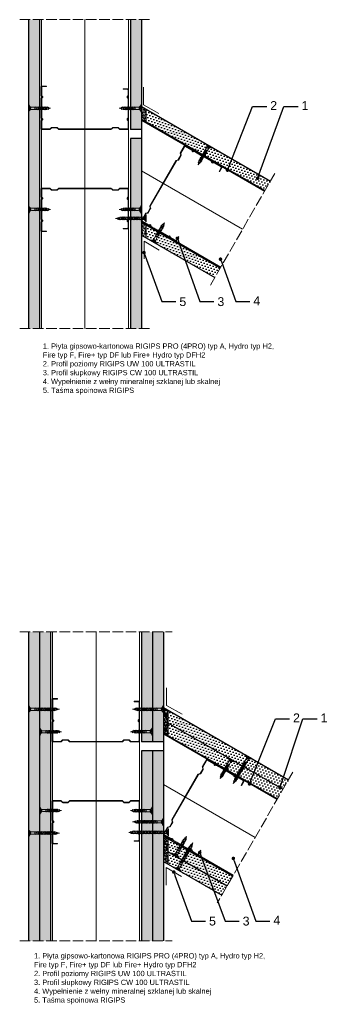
# Model space of a CAD drawing. Header units: millimetres. Extents: x 1651 to 2995, y 577 to 1691.
# Tile 4 of 4: x 2647 to 2995, y 577 to 1691. Entities that reach past the tile are written whole.
import ezdxf
from ezdxf import colors
from ezdxf.entities.mleader import LeaderData, LeaderLine
from ezdxf.math import Vec2, Vec3

# ---------------------------------------------------------------- set-up
doc = ezdxf.new("R2010")
doc.units = ezdxf.units.MM
doc.linetypes.add('ACAD_ISO02W100', pattern=[15, 12, -3])
for name, color, linetype, lineweight in [('_ISOVER WELNA', 7, 'BATTING', 9), ('_RIGIPS AKCESORIA', 7, 'Continuous', 18), ('_RIGIPS G-K', 7, 'Continuous', 25), ('_RIGIPS PROFIL', 7, 'Continuous', 18), ('OPISY', 7, 'Continuous', 9), ('PRZERYWANA', 7, 'ACAD_ISO02W100', 9)]:
    doc.layers.add(name, color=color, linetype=linetype, lineweight=lineweight)
doc.styles.get("Standard").update_dxf_attribs({"font": 'arial.ttf'})
doc.linetypes.add('BATTING', pattern='A,0.00254,-2.54,[134,ltypeshp.shx,S=2.54,R=0,X=-2.54,Y=0],-5.08,[134,ltypeshp.shx,S=2.54,R=180,X=2.54,Y=0],-2.54', length=10.16254)
pattern_1 = [(45, (501.86, -2e-13), (-1.122532, 3.367596), [0, -3.175])]
pattern_2 = [(45, (514.36, -216.4338), (-1.122532, 3.367596), [0, -3.175])]
pattern_3 = [(7.5, (501.86, -2e-13), (1.1542497, 2.1592223), [0, -1.9304, 0, -2.159, 0, -2.06375]), (337.5, (501.86, -2e-13), (3.7385557, 1.9801355), [0, -1.0414, 0, -1.7399, 0, -0.66675]), (297.5, (500.507, 0.781), (3.4286904, -1.9712577), [0, -0.635, 0, -2.286, 0, -2.9845]), (287.5, (500.507, 0.781), (3.8636197, -0.943579), [0, -0.3175, 0, -1.4986, 0, -1.7145])]
pattern_4 = [(45, (404.3796, -216.4338), (-1.122532, 3.367596), [0, -3.175])]
pattern_5 = [(37.5, (404.3796, -216.4338), (-0.0800016, 2.4470662), [0, -1.9304, 0, -2.159, 0, -2.06375]), (7.5, (404.3796, -216.4338), (2.2476164, 3.5841255), [0, -1.0414, 0, -1.7399, 0, -0.66675]), (327.5, (402.8175, -216.4338), (3.9549619, 0.007186), [0, -0.635, 0, -2.286, 0, -2.9845]), (317.5, (402.8175, -216.4338), (3.8177823, 1.1146466), [0, -0.3175, 0, -1.4986, 0, -1.7145])]

# ---------------------------------------------------------------- blocks, each defined once
blk = doc.blocks.new('TN 25')
at = {"layer": '_RIGIPS AKCESORIA'}
for p, q in [((0, -0.8), (0, 7.2)), ((0, 7.2), (0.5, 7.2)), ((0.5, 4.8), (0, 4.8)), ((0, 3.5), (1.8, 3.5)), ((0, 2.8), (1.8, 2.8)), ((0.5, 1.6), (0, 1.6)), ((0.5, 7.2), (0.5, 4.8)), ((0.5, -0.8), (0.5, 1.6)), ((1.8, 3.5), (1.8, 4.2)), ((1.8, 2.8), (1.8, 2.2)), ((3, 4.5), (8.5, 4.5)), ((7.5, 2), (3.5, 2)), ((7.1, 4.5), (7.1, 3.2)), ((8, 2), (7.1, 4.5)), ((7.1, 3.2), (7.6, 1.5)), ((7.6, 1.5), (8, 2)), ((9.4, 2), (8, 2)), ((8.5, 4.5), (8.8, 5)), ((9.6, 1.5), (8.5, 4.5)), ((8.8, 5), (9.9, 2)), ((9, 4.5), (10.1, 4.5)), ((9.9, 2), (9.6, 1.5)), ((11, 2), (9.9, 2)), ((10.1, 4.5), (10.4, 5)), ((11.2, 1.5), (10.1, 4.5)), ((10.4, 5), (11.6, 2)), ((10.6, 4.5), (11.7, 4.5)), ((11.6, 2), (11.2, 1.5)), ((12.6, 2), (11.6, 2)), ((11.7, 4.5), (12, 5)), ((12.8, 1.5), (11.7, 4.5)), ((12, 5), (13.1, 2)), ((12.2, 4.5), (13.2, 4.5)), ((13.1, 2), (12.8, 1.5)), ((14.1, 2), (13.1, 2)), ((13.2, 4.5), (13.5, 5)), ((14.3, 1.5), (13.2, 4.5)), ((13.5, 5), (14.7, 2)), ((13.7, 4.5), (14.8, 4.5)), ((14.7, 2), (14.3, 1.5)), ((15.7, 2), (14.7, 2)), ((14.8, 4.5), (15.1, 5)), ((15.9, 1.5), (14.8, 4.5)), ((15.1, 5), (16.3, 2)), ((15.3, 4.5), (16.4, 4.5)), ((16.3, 2), (15.9, 1.5)), ((17.4, 2), (16.3, 2)), ((16.4, 4.5), (16.7, 5)), ((17.6, 1.5), (16.4, 4.5)), ((16.7, 5), (17.9, 2)), ((16.9, 4.5), (18, 4.5)), ((17.9, 2), (17.6, 1.5)), ((18.9, 2), (17.9, 2)), ((18, 4.5), (18.3, 5)), ((19.1, 1.5), (18, 4.5)), ((18.3, 5), (19.5, 2)), ((18.5, 4.5), (19.7, 4.5)), ((19.5, 2), (19.1, 1.5)), ((19.5, 2), (20.6, 2)), ((19.7, 4.5), (20, 5)), ((20.8, 1.5), (19.7, 4.5)), ((20, 5), (21.1, 2)), ((20.2, 4.5), (20.7, 4.5)), ((20.7, 4.5), (22.3, 4)), ((21.1, 2), (20.8, 1.5)), ((21.1, 2), (21.8, 2.1)), ((21.8, 1.8), (21.7, 3.3)), ((21.7, 3.3), (22.1, 2.4)), ((22.1, 2.4), (21.8, 1.8)), ((22.7, 2.4), (22.1, 2.4)), ((22.3, 4), (22.6, 4.4)), ((22.7, 2.4), (22.3, 4)), ((22.6, 4.4), (23, 2.7)), ((22.7, 3.8), (25, 3.2)), ((23, 2.7), (22.7, 2.4)), ((25, 3.2), (23, 2.7)), ((0, -0.8), (0.5, -0.8))]:
    blk.add_line(p, q, dxfattribs=at)
for centre, major_axis, ratio, start_param, end_param in [((3.1, 7.7), (0.17, 3.2), 0.826134, 1.773653, 3.180586), ((0, 0.9), (0, 3.93), 0.848176, -0.720942, -0.151112), ((3.4, -1.6), (0.28, 3.57), 0.832181, 0.035984, 1.430787), ((-2.7, 15.9), (0, 14.8), 0.848176, 3.399396, 3.475072), ((0.6, 4.6), (0, 2.81), 0.848176, 3.475072, 3.862535), ((1.7, 3.2), (0, 0.895), 0.848176, -1.552777, -0.720942), ((1.7, 3.2), (0, 0.895), 0.848176, 3.862535, 4.730408)]:
    blk.add_ellipse(centre, major_axis=major_axis, ratio=ratio, start_param=start_param, end_param=end_param, dxfattribs=at)
blk = doc.blocks.new('CW 100 ULTRASTIL')
h = blk.add_hatch()
h.set_pattern_fill('ANSI31', color=256, scale=0.5, style=0)
h.paths.add_polyline_path([(179.5, 109.9, -0.198912), (179.6, 110.2), (181.1, 111.7, 0.198912), (181.3, 112.1), (181.3, 117.7, 0.198912), (181.1, 118), (179.6, 119.5, -0.198912), (179.5, 119.9), (179.5, 128.3, -0.414214), (180.3, 129.1), (188.6, 129.1, -0.198912), (188.9, 129), (189.6, 128.3, 0.198912), (190, 128.1), (190.6, 128.1, 0.198912), (190.9, 128.3), (191.6, 129, -0.198912), (192, 129.1), (201.3, 129.1, -0.198912), (201.6, 129), (202.3, 128.3, 0.198912), (202.7, 128.1), (203.3, 128.1, 0.198912), (203.6, 128.3), (204.3, 129, -0.198912), (204.7, 129.1), (214, 129.1, -0.198912), (214.3, 129), (215, 128.3, 0.198912), (215.4, 128.1), (216, 128.1, 0.198912), (216.3, 128.3), (217, 129, -0.198912), (217.4, 129.1), (226.6, 129.1, -0.414214), (227.4, 128.3), (227.4, 123.7), (227.9, 123.7), (227.9, 128.9, 0.414214), (227.1, 129.7), (217.4, 129.7, 0.198912), (217, 129.5), (216.3, 128.8, -0.198912), (216, 128.7), (215.4, 128.7, -0.198912), (215, 128.8), (214.3, 129.5, 0.198912), (214, 129.7), (204.7, 129.7, 0.198912), (204.3, 129.5), (203.6, 128.8, -0.198912), (203.3, 128.7), (202.7, 128.7, -0.198912), (202.3, 128.8), (201.6, 129.5, 0.198912), (201.3, 129.7), (192, 129.7, 0.198912), (191.6, 129.5), (190.9, 128.8, -0.198912), (190.6, 128.7), (190, 128.7, -0.198912), (189.6, 128.8), (188.9, 129.5, 0.198912), (188.6, 129.7), (179.7, 129.7, 0.414214), (178.9, 128.9), (178.9, 119.9, 0.198912), (179.1, 119.5), (180.6, 118, -0.198912), (180.7, 117.7), (180.7, 112.1, -0.198912), (180.6, 111.7), (179.1, 110.2, 0.198912), (178.9, 109.9), (178.9, 50.7, 0.198912), (179.1, 50.3), (180.6, 48.8, -0.198912), (180.7, 48.5), (180.7, 42.9, -0.198912), (180.6, 42.5), (179.1, 41, 0.198912), (178.9, 40.7), (178.9, 31.7, 0.414214), (179.7, 30.9), (188.6, 30.9, 0.198912), (188.9, 31), (189.6, 31.7, -0.198912), (190, 31.9), (190.6, 31.9, -0.198912), (190.9, 31.7), (191.6, 31, 0.198912), (192, 30.9), (201.3, 30.9, 0.198912), (201.6, 31), (202.3, 31.7, -0.198912), (202.7, 31.9), (203.3, 31.9, -0.198912), (203.6, 31.7), (204.3, 31, 0.198912), (204.7, 30.9), (214, 30.9, 0.198912), (214.3, 31), (215, 31.7, -0.198912), (215.4, 31.9), (216, 31.9, -0.198912), (216.3, 31.7), (217, 31, 0.198912), (217.4, 30.9), (224.1, 30.9, 0.414214), (224.9, 31.7), (224.9, 36.9), (224.4, 36.9), (224.4, 32.2, -0.414214), (223.6, 31.4), (217.4, 31.4, -0.198912), (217, 31.6), (216.3, 32.3, 0.198912), (216, 32.4), (215.4, 32.4, 0.198912), (215, 32.3), (214.3, 31.6, -0.198912), (214, 31.4), (204.7, 31.4, -0.198912), (204.3, 31.6), (203.6, 32.3, 0.198912), (203.3, 32.4), (202.7, 32.4, 0.198912), (202.3, 32.3), (201.6, 31.6, -0.198912), (201.3, 31.4), (192, 31.4, -0.198912), (191.6, 31.6), (190.9, 32.3, 0.198912), (190.6, 32.4), (190, 32.4, 0.198912), (189.6, 32.3), (188.9, 31.6, -0.198912), (188.6, 31.4), (180.3, 31.4, -0.414214), (179.5, 32.2), (179.5, 40.7, -0.198912), (179.6, 41), (181.1, 42.5, 0.198912), (181.3, 42.9), (181.3, 48.5, 0.198912), (181.1, 48.8), (179.6, 50.3, -0.198912), (179.5, 50.7)])
at = {"layer": '_RIGIPS PROFIL'}
for p, q in [((178.9, 128.9), (178.9, 119.9)), ((179.5, 128.3), (179.5, 119.9)), ((188.6, 129.7), (179.7, 129.7)), ((188.6, 129.1), (180.3, 129.1)), ((188.9, 129.5), (189.6, 128.8)), ((188.9, 129), (189.6, 128.3)), ((190.6, 128.7), (190, 128.7)), ((190.6, 128.1), (190, 128.1)), ((191.6, 129.5), (190.9, 128.8)), ((191.6, 129), (190.9, 128.3)), ((201.3, 129.7), (192, 129.7)), ((201.3, 129.1), (192, 129.1)), ((201.6, 129.5), (202.3, 128.8)), ((201.6, 129), (202.3, 128.3)), ((203.3, 128.7), (202.7, 128.7)), ((203.3, 128.1), (202.7, 128.1)), ((204.3, 129.5), (203.6, 128.8)), ((204.3, 129), (203.6, 128.3)), ((204.7, 129.7), (214, 129.7)), ((204.7, 129.1), (214, 129.1)), ((214.3, 129.5), (215, 128.8)), ((214.3, 129), (215, 128.3)), ((216, 128.7), (215.4, 128.7)), ((216, 128.1), (215.4, 128.1)), ((217, 129.5), (216.3, 128.8)), ((217, 129), (216.3, 128.3)), ((227.1, 129.7), (217.4, 129.7)), ((226.6, 129.1), (217.4, 129.1)), ((227.4, 123.7), (227.4, 128.3)), ((227.4, 123.7), (227.9, 123.7)), ((227.9, 123.7), (227.9, 128.9)), ((180.6, 118), (179.1, 119.5)), ((180.6, 111.7), (179.1, 110.2)), ((181.1, 118), (179.6, 119.5)), ((181.1, 111.7), (179.6, 110.2)), ((180.7, 117.7), (180.7, 112.1)), ((181.3, 117.7), (181.3, 112.1)), ((178.9, 109.9), (178.9, 50.7)), ((179.5, 109.9), (179.5, 50.7)), ((180.6, 48.8), (179.1, 50.3)), ((181.1, 48.8), (179.6, 50.3)), ((180.7, 42.9), (180.7, 48.5)), ((181.3, 42.9), (181.3, 48.5)), ((178.9, 31.7), (178.9, 40.7)), ((180.6, 42.5), (179.1, 41)), ((179.5, 32.2), (179.5, 40.7)), ((181.1, 42.5), (179.6, 41)), ((224.4, 36.9), (224.4, 32.2)), ((224.4, 36.9), (224.9, 36.9)), ((224.9, 36.9), (224.9, 31.7)), ((188.6, 30.9), (179.7, 30.9)), ((188.6, 31.4), (180.3, 31.4)), ((188.9, 31.6), (189.6, 32.3)), ((188.9, 31), (189.6, 31.7)), ((190.6, 32.4), (190, 32.4)), ((190.6, 31.9), (190, 31.9)), ((191.6, 31.6), (190.9, 32.3)), ((191.6, 31), (190.9, 31.7)), ((201.3, 31.4), (192, 31.4)), ((201.3, 30.9), (192, 30.9)), ((201.6, 31.6), (202.3, 32.3)), ((201.6, 31), (202.3, 31.7)), ((203.3, 32.4), (202.7, 32.4)), ((203.3, 31.9), (202.7, 31.9)), ((204.3, 31.6), (203.6, 32.3)), ((204.3, 31), (203.6, 31.7)), ((204.7, 31.4), (214, 31.4)), ((204.7, 30.9), (214, 30.9)), ((214.3, 31.6), (215, 32.3)), ((214.3, 31), (215, 31.7)), ((216, 32.4), (215.4, 32.4)), ((216, 31.9), (215.4, 31.9)), ((217, 31.6), (216.3, 32.3)), ((217, 31), (216.3, 31.7)), ((223.6, 31.4), (217.4, 31.4)), ((224.1, 30.9), (217.4, 30.9))]:
    blk.add_line(p, q, dxfattribs=at)
for centre, radius, start, end in [((179.7, 128.9), 0.8, 90, 180), ((180.3, 128.3), 0.8, 90, 180), ((188.6, 129.2), 0.5, 45, 90), ((188.6, 128.6), 0.5, 45, 90), ((190, 129.2), 0.5, 225, 270), ((190, 128.6), 0.5, 225, 270), ((190.6, 129.2), 0.5, 270, 315), ((190.6, 128.6), 0.5, 270, 315), ((192, 129.2), 0.5, 90, 135), ((192, 128.6), 0.5, 90, 135), ((201.3, 129.2), 0.5, 45, 90), ((201.3, 128.6), 0.5, 45, 90), ((202.7, 129.2), 0.5, 225, 270), ((202.7, 128.6), 0.5, 225, 270), ((203.3, 129.2), 0.5, 270, 315), ((203.3, 128.6), 0.5, 270, 315), ((204.7, 129.2), 0.5, 90, 135), ((204.7, 128.6), 0.5, 90, 135), ((214, 129.2), 0.5, 45, 90), ((214, 128.6), 0.5, 45, 90), ((215.4, 129.2), 0.5, 225, 270), ((215.4, 128.6), 0.5, 225, 270), ((216, 129.2), 0.5, 270, 315), ((216, 128.6), 0.5, 270, 315), ((217.4, 129.2), 0.5, 90, 135), ((217.4, 128.6), 0.5, 90, 135), ((226.6, 128.3), 0.8, 0, 90), ((227.1, 128.9), 0.8, 0, 90), ((179.4, 119.9), 0.5, 180, 225), ((180, 119.9), 0.5, 180, 225), ((180.2, 117.7), 0.5, 0, 45), ((180.2, 112.1), 0.5, 315, 0), ((180.8, 117.7), 0.5, 0, 45), ((180.8, 112.1), 0.5, 315, 0), ((179.4, 109.9), 0.5, 135, 180), ((180, 109.9), 0.5, 135, 180), ((179.4, 50.7), 0.5, 180, 225), ((180, 50.7), 0.5, 180, 225), ((180.2, 48.5), 0.5, 0, 45), ((180.8, 48.5), 0.5, 0, 45), ((179.4, 40.7), 0.5, 135, 180), ((180, 40.7), 0.5, 135, 180), ((180.2, 42.9), 0.5, 315, 0), ((180.8, 42.9), 0.5, 315, 0), ((179.7, 31.7), 0.8, 180, 270), ((180.3, 32.2), 0.8, 180, 270), ((188.6, 31.9), 0.5, 270, 315), ((188.6, 31.4), 0.5, 270, 315), ((190, 31.9), 0.5, 90, 135), ((190, 31.4), 0.5, 90, 135), ((190.6, 31.9), 0.5, 45, 90), ((190.6, 31.4), 0.5, 45, 90), ((192, 31.9), 0.5, 225, 270), ((192, 31.4), 0.5, 225, 270), ((201.3, 31.9), 0.5, 270, 315), ((201.3, 31.4), 0.5, 270, 315), ((202.7, 31.9), 0.5, 90, 135), ((202.7, 31.4), 0.5, 90, 135), ((203.3, 31.9), 0.5, 45, 90), ((203.3, 31.4), 0.5, 45, 90), ((204.7, 31.9), 0.5, 225, 270), ((204.7, 31.4), 0.5, 225, 270), ((214, 31.9), 0.5, 270, 315), ((214, 31.4), 0.5, 270, 315), ((215.4, 31.9), 0.5, 90, 135), ((215.4, 31.4), 0.5, 90, 135), ((216, 31.9), 0.5, 45, 90), ((216, 31.4), 0.5, 45, 90), ((217.4, 31.9), 0.5, 225, 270), ((217.4, 31.4), 0.5, 225, 270), ((223.6, 32.2), 0.8, 270, 0), ((224.1, 31.7), 0.8, 270, 0)]:
    blk.add_arc(centre, radius, start, end, dxfattribs=at)
blk = doc.blocks.new('TN 35')
at = {"layer": '_RIGIPS AKCESORIA'}
for p, q in [((0, -0.8), (0, 7.2)), ((0, 7.2), (0.5, 7.2)), ((0.5, 4.8), (0, 4.8)), ((0, 3.5), (1.8, 3.5)), ((0, 2.8), (1.8, 2.8)), ((0.5, 1.6), (0, 1.6)), ((0.5, 7.2), (0.5, 4.8)), ((0.5, -0.8), (0.5, 1.6)), ((1.8, 3.5), (1.8, 4.2)), ((1.8, 2.8), (1.8, 2.2)), ((3, 4.5), (8.5, 4.5)), ((7.5, 2), (3.5, 2)), ((7.1, 4.5), (7.1, 3.2)), ((8, 2), (7.1, 4.5)), ((7.1, 3.2), (7.6, 1.5)), ((7.6, 1.5), (8, 2)), ((9.4, 2), (8, 2)), ((8.5, 4.5), (8.8, 5)), ((9.6, 1.5), (8.5, 4.5)), ((8.8, 5), (9.9, 2)), ((9, 4.5), (10.1, 4.5)), ((9.9, 2), (9.6, 1.5)), ((11, 2), (9.9, 2)), ((10.1, 4.5), (10.4, 5)), ((11.2, 1.5), (10.1, 4.5)), ((10.4, 5), (11.6, 2)), ((10.6, 4.5), (11.7, 4.5)), ((11.6, 2), (11.2, 1.5)), ((12.6, 2), (11.6, 2)), ((11.7, 4.5), (12, 5)), ((12.8, 1.5), (11.7, 4.5)), ((12, 5), (13.1, 2)), ((12.2, 4.5), (13.2, 4.5)), ((13.1, 2), (12.8, 1.5)), ((14.1, 2), (13.1, 2)), ((13.2, 4.5), (13.5, 5)), ((14.3, 1.5), (13.2, 4.5)), ((13.5, 5), (14.7, 2)), ((13.7, 4.5), (14.8, 4.5)), ((14.7, 2), (14.3, 1.5)), ((15.7, 2), (14.7, 2)), ((14.8, 4.5), (15.1, 5)), ((15.9, 1.5), (14.8, 4.5)), ((15.1, 5), (16.3, 2)), ((15.3, 4.5), (16.4, 4.5)), ((16.3, 2), (15.9, 1.5)), ((17.4, 2), (16.3, 2)), ((16.4, 4.5), (16.7, 5)), ((17.6, 1.5), (16.4, 4.5)), ((16.7, 5), (17.9, 2)), ((16.9, 4.5), (18, 4.5)), ((17.9, 2), (17.6, 1.5)), ((18.9, 2), (17.8, 2)), ((18, 4.5), (18.3, 5)), ((19.1, 1.5), (18, 4.5)), ((18.3, 5), (19.5, 2)), ((18.5, 4.5), (19.6, 4.5)), ((19.5, 2), (19.1, 1.5)), ((20.5, 2), (19.4, 2)), ((19.6, 4.5), (19.9, 5)), ((20.7, 1.5), (19.6, 4.5)), ((19.9, 5), (21, 2)), ((20.1, 4.5), (21.1, 4.5)), ((21, 2), (20.7, 1.5)), ((22.1, 2), (21, 2)), ((21.1, 4.5), (21.5, 5)), ((22.3, 1.5), (21.1, 4.5)), ((21.5, 5), (22.6, 2)), ((21.7, 4.5), (22.7, 4.5)), ((22.6, 2), (22.3, 1.5)), ((23.7, 2), (22.6, 2)), ((22.7, 4.5), (23, 5)), ((23.9, 1.5), (22.7, 4.5)), ((23, 5), (24.2, 2)), ((23.2, 4.5), (24.3, 4.5)), ((24.2, 2), (23.9, 1.5)), ((25.2, 2), (24.1, 2)), ((24.3, 4.5), (24.6, 5)), ((25.4, 1.5), (24.3, 4.5)), ((24.6, 5), (25.8, 2)), ((24.8, 4.5), (25.9, 4.5)), ((25.8, 2), (25.4, 1.5)), ((26.8, 2), (25.7, 2)), ((25.9, 4.5), (26.2, 5)), ((27, 1.5), (25.9, 4.5)), ((26.2, 5), (27.3, 2)), ((26.4, 4.5), (27.4, 4.5)), ((27.3, 2), (27, 1.5)), ((28.4, 2), (27.3, 2)), ((27.4, 4.5), (27.8, 5)), ((28.6, 1.5), (27.4, 4.5)), ((27.8, 5), (28.9, 2)), ((28, 4.5), (29.1, 4.5)), ((28.9, 2), (28.6, 1.5)), ((28.9, 2), (30.1, 2)), ((29.1, 4.5), (29.4, 5)), ((30.3, 1.5), (29.1, 4.5)), ((29.4, 5), (30.6, 2)), ((29.7, 4.5), (30.1, 4.5)), ((30.1, 4.5), (31.7, 4)), ((30.6, 2), (30.3, 1.5)), ((30.6, 2), (31.3, 2.1)), ((31.3, 1.8), (31.1, 3.3)), ((31.1, 3.3), (31.6, 2.4)), ((31.6, 2.4), (31.3, 1.8)), ((32.1, 2.4), (31.6, 2.4)), ((31.7, 4), (32, 4.4)), ((32.1, 2.4), (31.7, 4)), ((32, 4.4), (32.5, 2.7)), ((32.5, 2.7), (32.1, 2.4)), ((32.2, 3.8), (35, 3.2)), ((35, 3.2), (32.5, 2.7)), ((0, -0.8), (0.5, -0.8))]:
    blk.add_line(p, q, dxfattribs=at)
for centre, major_axis, ratio, start_param, end_param in [((3.1, 7.7), (0.17, 3.2), 0.826134, 1.773653, 3.180586), ((0, 0.9), (0, 3.93), 0.848176, -0.720942, -0.151112), ((3.4, -1.6), (0.28, 3.57), 0.832181, 0.035984, 1.430787), ((-2.7, 15.9), (0, 14.8), 0.848176, 3.399396, 3.475072), ((0.6, 4.6), (0, 2.81), 0.848176, 3.475072, 3.862535), ((1.7, 3.2), (0, 0.895), 0.848176, -1.552777, -0.720942), ((1.7, 3.2), (0, 0.895), 0.848176, 3.862535, 4.730408)]:
    blk.add_ellipse(centre, major_axis=major_axis, ratio=ratio, start_param=start_param, end_param=end_param, dxfattribs=at)
blk = doc.blocks.new('TN 45')
at = {"layer": '_RIGIPS AKCESORIA'}
for p, q in [((0, -0.8), (0, 7.2)), ((0, 7.2), (0.5, 7.2)), ((0.5, 4.8), (0, 4.8)), ((0, 3.5), (1.8, 3.5)), ((0, 2.8), (1.8, 2.8)), ((0.5, 1.6), (0, 1.6)), ((0.5, 7.2), (0.5, 4.8)), ((0.5, -0.8), (0.5, 1.6)), ((1.8, 3.5), (1.8, 4.2)), ((1.8, 2.8), (1.8, 2.2)), ((3, 4.5), (8.5, 4.5)), ((7.5, 2), (3.5, 2)), ((7.1, 4.5), (7.1, 3.2)), ((8, 2), (7.1, 4.5)), ((7.1, 3.2), (7.6, 1.5)), ((7.6, 1.5), (8, 2)), ((9.4, 2), (8, 2)), ((8.5, 4.5), (8.8, 5)), ((9.6, 1.5), (8.5, 4.5)), ((8.8, 5), (9.9, 2)), ((9, 4.5), (10.1, 4.5)), ((9.9, 2), (9.6, 1.5)), ((11, 2), (9.9, 2)), ((10.1, 4.5), (10.4, 5)), ((11.2, 1.5), (10.1, 4.5)), ((10.4, 5), (11.6, 2)), ((10.6, 4.5), (11.7, 4.5)), ((11.6, 2), (11.2, 1.5)), ((12.6, 2), (11.6, 2)), ((11.7, 4.5), (12, 5)), ((12.8, 1.5), (11.7, 4.5)), ((12, 5), (13.1, 2)), ((12.2, 4.5), (13.2, 4.5)), ((13.1, 2), (12.8, 1.5)), ((14.1, 2), (13.1, 2)), ((13.2, 4.5), (13.5, 5)), ((14.3, 1.5), (13.2, 4.5)), ((13.5, 5), (14.7, 2)), ((13.7, 4.5), (14.8, 4.5)), ((14.7, 2), (14.3, 1.5)), ((15.7, 2), (14.7, 2)), ((14.8, 4.5), (15.1, 5)), ((15.9, 1.5), (14.8, 4.5)), ((15.1, 5), (16.3, 2)), ((15.3, 4.5), (16.4, 4.5)), ((16.3, 2), (15.9, 1.5)), ((17.4, 2), (16.3, 2)), ((16.4, 4.5), (16.7, 5)), ((17.6, 1.5), (16.4, 4.5)), ((16.7, 5), (17.9, 2)), ((16.9, 4.5), (18, 4.5)), ((17.9, 2), (17.6, 1.5)), ((18.9, 2), (17.9, 2)), ((18, 4.5), (18.3, 5)), ((19.1, 1.5), (18, 4.5)), ((18.3, 5), (19.5, 2)), ((18.5, 4.5), (19.7, 4.5)), ((19.5, 2), (19.1, 1.5)), ((19.5, 2), (20.6, 2)), ((20.6, 2), (19.6, 2)), ((19.7, 4.5), (20, 5)), ((20.8, 1.5), (19.7, 4.5)), ((20, 5), (21.1, 2)), ((20.2, 4.5), (21.4, 4.5)), ((21.1, 2), (20.8, 1.5)), ((21.1, 2), (22.3, 2)), ((22.3, 2), (21.3, 2)), ((21.4, 4.5), (21.7, 5)), ((22.5, 1.5), (21.4, 4.5)), ((21.7, 5), (22.8, 2)), ((21.9, 4.5), (23.1, 4.5)), ((22.8, 2), (22.5, 1.5)), ((22.8, 2), (24, 2)), ((24, 2), (22.9, 2)), ((23.1, 4.5), (23.4, 5)), ((24.2, 1.5), (23.1, 4.5)), ((23.4, 5), (24.5, 2)), ((23.6, 4.5), (24.8, 4.5)), ((24.5, 2), (24.2, 1.5)), ((24.5, 2), (25.7, 2)), ((25.7, 2), (24.6, 2)), ((24.8, 4.5), (25.1, 5)), ((25.9, 1.5), (24.8, 4.5)), ((25.1, 5), (26.2, 2)), ((25.3, 4.5), (26.4, 4.5)), ((26.2, 2), (25.9, 1.5)), ((26.2, 2), (27.4, 2)), ((27.4, 2), (26.3, 2)), ((26.4, 4.5), (26.8, 5)), ((27.6, 1.5), (26.4, 4.5)), ((26.8, 5), (27.9, 2)), ((27, 4.5), (28.1, 4.5)), ((27.9, 2), (27.6, 1.5)), ((27.9, 2), (29.1, 2)), ((29.1, 2), (28, 2)), ((28.1, 4.5), (28.4, 5)), ((29.3, 1.5), (28.1, 4.5)), ((28.4, 5), (29.6, 2)), ((28.7, 4.5), (29.8, 4.5)), ((29.6, 2), (29.3, 1.5)), ((29.6, 2), (30.8, 2)), ((30.8, 2), (29.7, 2)), ((29.8, 4.5), (30.1, 5)), ((31, 1.5), (29.8, 4.5)), ((30.1, 5), (31.3, 2)), ((30.3, 4.5), (31.5, 4.5)), ((31.3, 2), (31, 1.5)), ((31.3, 2), (32.5, 2)), ((32.5, 2), (31.4, 2)), ((31.5, 4.5), (31.8, 5)), ((32.6, 1.5), (31.5, 4.5)), ((31.8, 5), (33, 2)), ((32, 4.5), (33.2, 4.5)), ((33, 2), (32.6, 1.5)), ((33, 2), (34.1, 2)), ((34.1, 2), (33.1, 2)), ((33.2, 4.5), (33.5, 5)), ((34.3, 1.5), (33.2, 4.5)), ((33.5, 5), (34.7, 2)), ((33.7, 4.5), (34.9, 4.5)), ((34.7, 2), (34.3, 1.5)), ((34.7, 2), (35.8, 2)), ((35.8, 2), (34.8, 2)), ((34.9, 4.5), (35.2, 5)), ((36, 1.5), (34.9, 4.5)), ((35.2, 5), (36.4, 2)), ((35.4, 4.5), (36.6, 4.5)), ((36.4, 2), (36, 1.5)), ((36.4, 2), (37.5, 2)), ((37.5, 2), (36.5, 2)), ((36.6, 4.5), (36.9, 5)), ((37.7, 1.5), (36.6, 4.5)), ((36.9, 5), (38, 2)), ((37.1, 4.5), (38.3, 4.5)), ((38, 2), (37.7, 1.5)), ((38, 2), (39.2, 2)), ((39.2, 2), (38.2, 2)), ((38.3, 4.5), (38.6, 5)), ((39.4, 1.5), (38.3, 4.5)), ((38.6, 5), (39.7, 2)), ((38.8, 4.5), (40, 4.5)), ((39.7, 2), (39.4, 1.5)), ((39.7, 2), (40.9, 2)), ((40, 4.5), (40.3, 5)), ((41.1, 1.5), (40, 4.5)), ((40.3, 5), (41.4, 2)), ((40.5, 4.5), (41, 4.5)), ((41, 4.5), (42.6, 4)), ((41.4, 2), (41.1, 1.5)), ((41.4, 2), (42.1, 2.1)), ((42.1, 1.8), (42, 3.3)), ((42, 3.3), (42.4, 2.4)), ((42.4, 2.4), (42.1, 1.8)), ((43, 2.4), (42.4, 2.4)), ((42.6, 4), (42.8, 4.4)), ((43, 2.4), (42.6, 4)), ((42.8, 4.4), (43.3, 2.7)), ((43, 3.8), (45, 3.2)), ((43.3, 2.7), (43, 2.4)), ((45, 3.2), (43.3, 2.7)), ((0, -0.8), (0.5, -0.8))]:
    blk.add_line(p, q, dxfattribs=at)
for centre, major_axis, ratio, start_param, end_param in [((3.1, 7.7), (0.17, 3.2), 0.826134, 1.773653, 3.180586), ((0, 0.9), (0, 3.93), 0.848176, -0.720942, -0.151112), ((3.4, -1.6), (0.28, 3.57), 0.832181, 0.035984, 1.430787), ((-2.7, 15.9), (0, 14.8), 0.848176, 3.399396, 3.475072), ((0.6, 4.6), (0, 2.81), 0.848176, 3.475072, 3.862535), ((1.7, 3.2), (0, 0.895), 0.848176, -1.552777, -0.720942), ((1.7, 3.2), (0, 0.895), 0.848176, 3.862535, 4.730408)]:
    blk.add_ellipse(centre, major_axis=major_axis, ratio=ratio, start_param=start_param, end_param=end_param, dxfattribs=at)
blk = doc.blocks.new('_Dot')
at = {"color": 0, "linetype": 'ByBlock', "lineweight": -2}
blk.add_line((-0.5, 0), (-1, 0), dxfattribs=at)
at = {"color": 0, "linetype": 'ByBlock', "const_width": 0.5}
blk.add_lwpolyline([(-0.25, 0, 1), (0.25, 0, 1)], format="xyb", close=True, dxfattribs=at)

msp = doc.modelspace()

# ---------------------------------------------------------------- hatches: boundary and pattern name
at = {"layer": '_RIGIPS G-K'}
h = msp.add_hatch(dxfattribs=at)
h.set_pattern_fill('DOTS', color=256, scale=2, angle=45, style=0)
h.set_pattern_definition([(45, (500.06, -2e-13), (-1.122532, 3.367596), [0, -3.175])])
h.paths.add_polyline_path([(2656.8, 1341.6), (2669.3, 1341.6), (2669.3, 1691.2), (2656.8, 1691.2)])
h = msp.add_hatch(dxfattribs=at)
h.set_pattern_fill('DOTS', color=256, scale=2, angle=45, style=0)
h.set_pattern_definition(pattern_1)
h.paths.add_polyline_path([(2772.1, 1566.9), (2784.6, 1566.9), (2784.6, 1691.2), (2772.1, 1691.2)])
h.paths.add_polyline_path([(2784.6, 1556.9), (2772.1, 1556.9), (2772.1, 1341.6), (2784.6, 1341.6)])
h = msp.add_hatch(dxfattribs=at)
h.set_pattern_fill('AR-SAND', color=256, scale=0.05, angle=-30, style=0)
h.set_pattern_definition(pattern_3)
h.paths.add_polyline_path([(2789.6, 1590.1), (2784.6, 1592.9), (2784.6, 1578.5), (2789.6, 1575.6)])
h = msp.add_hatch(dxfattribs=at)
h.set_pattern_fill('DOTS', color=256, scale=2, angle=45, style=0)
h.set_pattern_definition(pattern_1)
h.paths.add_polyline_path([(2789.6, 1590.1), (2789.6, 1575.6), (2924.4, 1497.8), (2930.7, 1508.6)])
h = msp.add_hatch(dxfattribs=at)
h.set_pattern_fill('AR-SAND', color=256, scale=0.05, angle=-30, style=0)
h.set_pattern_definition(pattern_3)
h.paths.add_polyline_path([(2789.6, 1459), (2784.6, 1461.9), (2784.6, 1447.5), (2789.6, 1444.6)])
h = msp.add_hatch(dxfattribs=at)
h.set_pattern_fill('DOTS', color=256, scale=2, angle=45, style=0)
h.set_pattern_definition(pattern_1)
h.paths.add_polyline_path([(2789.6, 1459), (2789.6, 1444.6), (2867.7, 1399.5), (2873.9, 1410.3)])
h = msp.add_hatch(dxfattribs=at)
h.set_pattern_fill('DOTS', color=256, scale=2, angle=45, style=0)
h.set_pattern_definition([(45, (500.06, -692.9136), (-1.122532, 3.367596), [0, -3.175])])
h.paths.add_polyline_path([(2656.8, 648.6), (2669.3, 648.6), (2669.3, 998.3), (2656.8, 998.3)])
h = msp.add_hatch(dxfattribs=at)
h.set_pattern_fill('DOTS', color=256, scale=2, angle=45, style=0)
h.set_pattern_definition([(45, (512.56, -692.9136), (-1.122532, 3.367596), [0, -3.175])])
h.paths.add_polyline_path([(2669.3, 648.6), (2681.8, 648.6), (2681.8, 998.3), (2669.3, 998.3)])
h = msp.add_hatch(dxfattribs=at)
h.set_pattern_fill('DOTS', color=256, scale=2, angle=45, style=0)
h.set_pattern_definition(pattern_2)
h.paths.add_polyline_path([(2784.6, 873.9), (2797.1, 873.9), (2797.1, 998.3), (2784.6, 998.3)])
h.paths.add_polyline_path([(2797.1, 863.9), (2784.6, 863.9), (2784.6, 648.6), (2797.1, 648.6)])
h = msp.add_hatch(dxfattribs=at)
h.set_pattern_fill('DOTS', color=256, scale=2, angle=45, style=0)
h.set_pattern_definition(pattern_2)
h.paths.add_polyline_path([(2797.1, 873.9), (2809.6, 873.9), (2809.6, 998.3), (2797.1, 998.3)])
h.paths.add_polyline_path([(2809.6, 863.9), (2797.1, 863.9), (2797.1, 648.6), (2809.6, 648.6)])
h = msp.add_hatch(dxfattribs=at)
h.set_pattern_fill('AR-SAND', color=256, scale=0.05, style=0)
h.set_pattern_definition(pattern_5)
h.paths.add_polyline_path([(2814.6, 909.9), (2809.6, 912.8), (2809.6, 883.9), (2814.6, 881)])
h = msp.add_hatch(dxfattribs=at)
h.set_pattern_fill('DOTS', color=256, scale=2, angle=45, style=0)
h.set_pattern_definition(pattern_4)
h.paths.add_polyline_path([(2814.6, 909.9), (2814.6, 895.5), (2944.9, 820.2), (2951.1, 831.1)])
h = msp.add_hatch(dxfattribs=at)
h.set_pattern_fill('DOTS', color=256, scale=2, angle=45, style=0)
h.set_pattern_definition(pattern_4)
h.paths.add_polyline_path([(2814.6, 895.5), (2814.6, 881), (2938.6, 809.4), (2944.9, 820.2)])
h = msp.add_hatch(dxfattribs=at)
h.set_pattern_fill('AR-SAND', color=256, scale=0.05, style=0)
h.set_pattern_definition(pattern_5)
h.paths.add_polyline_path([(2814.6, 764.4), (2809.6, 767.3), (2809.6, 738.4), (2814.6, 735.5)])
h = msp.add_hatch(dxfattribs=at)
h.set_pattern_fill('DOTS', color=256, scale=2, angle=45, style=0)
h.set_pattern_definition(pattern_4)
h.paths.add_polyline_path([(2814.6, 764.4), (2814.6, 750), (2881.9, 711.1), (2888.1, 722)])
h = msp.add_hatch(dxfattribs=at)
h.set_pattern_fill('DOTS', color=256, scale=2, angle=45, style=0)
h.set_pattern_definition(pattern_4)
h.paths.add_polyline_path([(2814.6, 750), (2814.6, 735.5), (2875.6, 700.3), (2881.9, 711.1)])

# ---------------------------------------------------------------- linework, layer by layer
at = {"layer": '_ISOVER WELNA', "ltscale": 4.8}
for p, q in [((2720.7, 1691.2), (2720.7, 1341.6)), ((2899.2, 1454), (2784.6, 1520.2)), ((2733.2, 998.3), (2733.2, 648.6)), ((2913.4, 765.7), (2809.6, 825.6))]:
    msp.add_line(p, q, dxfattribs=at)
at = {"layer": '_RIGIPS AKCESORIA'}
for p, q in [((2787, 1614.7), (2787, 1594.7)), ((2787, 1594.7), (2804.5, 1584.9)), ((2787.6, 1420.5), (2787.6, 1440.5)), ((2787.6, 1440.5), (2804.9, 1430.4)), ((2813.2, 935.1), (2813.2, 915.1)), ((2813.2, 915.1), (2830.6, 905.3)), ((2812.7, 711.7), (2812.7, 731.7)), ((2812.7, 731.7), (2829.9, 721.5))]:
    msp.add_line(p, q, dxfattribs=at)
at = {"layer": '_RIGIPS G-K'}
for p, q in [((2656.8, 1691.2), (2656.8, 1341.6)), ((2669.3, 1691.2), (2669.3, 1341.6)), ((2772.1, 1691.2), (2772.1, 1566.9)), ((2784.6, 1691.2), (2784.6, 1566.9)), ((2784.6, 1592.9), (2930.7, 1508.6)), ((2789.6, 1590.1), (2789.6, 1575.6)), ((2784.6, 1578.5), (2924.4, 1497.8)), ((2784.6, 1566.9), (2772.1, 1566.9)), ((2784.6, 1566.9), (2784.6, 1341.6)), ((2784.6, 1556.9), (2772.1, 1556.9)), ((2772.1, 1556.9), (2772.1, 1341.6)), ((2784.6, 1461.9), (2873.9, 1410.3)), ((2789.6, 1459), (2789.6, 1444.6)), ((2784.6, 1447.5), (2867.7, 1399.5)), ((2656.8, 998.3), (2656.8, 648.6)), ((2669.3, 998.3), (2669.3, 648.6)), ((2681.8, 998.3), (2681.8, 648.6)), ((2784.6, 998.3), (2784.6, 873.9)), ((2797.1, 998.3), (2797.1, 873.9)), ((2809.6, 998.3), (2809.6, 873.9)), ((2809.6, 912.8), (2951.1, 831.1)), ((2814.6, 909.9), (2814.6, 881)), ((2814.6, 895.5), (2944.9, 820.2)), ((2809.6, 883.9), (2938.6, 809.4)), ((2809.6, 873.9), (2784.6, 873.9)), ((2809.6, 873.9), (2809.6, 648.6)), ((2809.6, 863.9), (2784.6, 863.9)), ((2784.6, 863.9), (2784.6, 648.6)), ((2797.1, 863.9), (2797.1, 648.6)), ((2809.6, 767.3), (2888.1, 722)), ((2814.6, 764.4), (2814.6, 735.5)), ((2814.6, 750), (2881.9, 711.1)), ((2809.6, 738.4), (2875.6, 700.3))]:
    msp.add_line(p, q, dxfattribs=at)
at = {"layer": '_RIGIPS PROFIL'}
for p, q in [((2671.3, 1691.2), (2671.3, 1341.6)), ((2770.1, 1691.2), (2770.1, 1341.6)), ((2784.6, 1577.2), (2923.9, 1496.8)), ((2784.6, 1463.2), (2874.5, 1411.2)), ((2683.8, 998.3), (2683.8, 648.6)), ((2782.6, 998.3), (2782.6, 648.6)), ((2809.6, 882.7), (2938.1, 808.5)), ((2809.6, 768.6), (2888.7, 722.9))]:
    msp.add_line(p, q, dxfattribs=at)
at = {"layer": 'PRZERYWANA'}
for p, q in [((2646.8, 1691.2), (2794.6, 1691.2)), ((2646.8, 1691.2), (2744.6, 1691.2)), ((2935.7, 1517.2), (2862.7, 1390.8)), ((2646.8, 1341.6), (2794.6, 1341.6)), ((2646.8, 998.3), (2819.6, 998.3)), ((2956.1, 839.7), (2870.6, 691.6)), ((2646.8, 648.6), (2819.6, 648.6))]:
    msp.add_line(p, q, dxfattribs=at)

# ---------------------------------------------------------------- block references
at = {"xscale": -1}
msp.add_blockref('TN 45', (2815.4, 768.3), dxfattribs=at)
at = {"layer": '_RIGIPS AKCESORIA', "xscale": -1}
for name, p, rotation in [('TN 25', (2656.8, 1594.1), 180), ('TN 25', (2864, 1547.1), 59.99999999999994), ('TN 35', (2656.8, 914), 180), ('TN 25', (2669.3, 888.5), 180), ('TN 35', (2908.9, 855.5), 60.00000000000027), ('TN 25', (2889, 852.5), 60.00000000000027)]:
    msp.add_blockref(name, p, dxfattribs=dict(at, rotation=rotation))
at = {"layer": '_RIGIPS AKCESORIA'}
for name, p, rotation in [('TN 25', (2784.6, 1594.1), 180), ('TN 25', (2801, 1438), 59.99999999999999), ('TN 35', (2809.6, 914), 180), ('TN 25', (2797.1, 888.6), 180), ('TN 25', (2826, 743.4), 60.00000000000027), ('TN 35', (2828.2, 727.7), 60.00000000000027)]:
    msp.add_blockref(name, p, dxfattribs=dict(at, rotation=rotation))
for name, p in [('TN 25', (2656.8, 1473.2)), ('TN 25', (2669.3, 793)), ('TN 35', (2656.8, 767.5))]:
    msp.add_blockref(name, p, dxfattribs=at)
at = {"layer": '_RIGIPS AKCESORIA', "xscale": -1}
for name, p in [('TN 25', (2784.6, 1473.2)), ('TN 35', (2790.2, 1463.1)), ('TN 25', (2797.1, 792.9)), ('TN 35', (2809.6, 780.2))]:
    msp.add_blockref(name, p, dxfattribs=at)
at = {"layer": '_RIGIPS PROFIL'}
for p, rotation in [((2800.9, 1388), 90), ((2613.8, 1526.1), 329.9999999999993), ((2813.4, 695), 90), ((2638.8, 831.5), 329.9999999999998)]:
    msp.add_blockref('CW 100 ULTRASTIL', p, dxfattribs=dict(at, rotation=rotation))
at = {"layer": '_RIGIPS PROFIL', "xscale": -1, "rotation": 90}
for p in [(2800.9, 1679.4), (2813.4, 986.4)]:
    msp.add_blockref('CW 100 ULTRASTIL', p, dxfattribs=at)

# ---------------------------------------------------------------- texts
at = {"char_height": 6, "attachment_point": 1}
for insert, width in [((2673, 1324.8), 266.22), ((2663, 634.8), 270.521)]:
    msp.add_mtext('1. Płyta gipsowo-kartonowa RIGIPS PRO (4PRO) typ A, Hydro typ H2, Fire typ F, Fire+ typ DF lub Fire+ Hydro typ DFH2\\P2. Profil poziomy RIGIPS UW 100 ULTRASTIL\\P3. Profil słupkowy RIGIPS CW 100 ULTRASTIL\\P4. Wypełnienie z wełny mineralnej szklanej lub skalnej\\P5. Taśma spoinowa RIGIPS', dxfattribs=dict(at, insert=insert, width=width))

# ---------------------------------------------------------------- leaders
at = {"layer": 'OPISY'}
ml = msp.add_multileader_mtext('Standard', dxfattribs=at)
ml.set_content('2', color=256)
ml.set_leader_properties()
ml.set_arrow_properties(name='DOT')
ml.build(insert=Vec2(0, 0))
ctx = ml.context
ctx.base_point, ctx.char_height, ctx.landing_gap_size, ctx.plane_origin = Vec3(2926.5, 1593), 10, 4, Vec3(2733.9, 1736.7)
notes = []
notes.append((ctx, [(0, (1, 1, 0), (2910.5, 1593), (1, 0), 16, [(0, [(2882.1, 1520.9)], 0, [])])]))
ctx.mtext.insert, ctx.mtext.flow_direction = Vec3(2930.5, 1599), 5
ml = msp.add_multileader_mtext('Standard', dxfattribs=at)
ml.set_content('1', color=256)
ml.set_leader_properties()
ml.set_arrow_properties(name='DOT')
ml.build(insert=Vec2(0, 0))
ctx = ml.context
ctx.base_point, ctx.char_height, ctx.landing_gap_size, ctx.plane_origin = Vec3(2962, 1593), 10, 4, Vec3(2769.4, 1736.7)
notes.append((ctx, [(0, (1, 1, 0), (2946, 1593), (1, 0), 16, [(0, [(2916.4, 1511.8)], 0, [])])]))
ctx.mtext.insert, ctx.mtext.flow_direction = Vec3(2966, 1599), 5
ml = msp.add_multileader_mtext('Standard', dxfattribs=at)
ml.set_content('3', color=256)
ml.set_leader_properties()
ml.set_arrow_properties(name='DOT')
ml.build(insert=Vec2(0, 0))
ctx = ml.context
ctx.base_point, ctx.char_height, ctx.landing_gap_size, ctx.plane_origin = Vec3(2866.7, 1372.1), 10, 4, Vec3(2674.1, 1228.4)
notes.append((ctx, [(0, (1, 1, 0), (2850.7, 1372.1), (1, 0), 16, [(0, [(2825.4, 1443.8)], 0, [])])]))
ctx.mtext.insert, ctx.mtext.flow_direction = Vec3(2870.7, 1377.1), 5
ml = msp.add_multileader_mtext('Standard', dxfattribs=at)
ml.set_content('5', color=256)
ml.set_leader_properties()
ml.set_arrow_properties(name='DOT')
ml.build(insert=Vec2(0, 0))
ctx = ml.context
ctx.base_point, ctx.char_height, ctx.landing_gap_size, ctx.plane_origin = Vec3(2823.6, 1372.1), 10, 4, Vec3(2631, 1228.4)
notes.append((ctx, [(0, (1, 1, 0), (2807.6, 1372.1), (1, 0), 16, [(0, [(2787.6, 1427.6)], 0, [])])]))
ctx.mtext.insert, ctx.mtext.flow_direction = Vec3(2827.6, 1377.1), 5
ml = msp.add_multileader_mtext('Standard', dxfattribs=at)
ml.set_content('4', color=256)
ml.set_leader_properties()
ml.set_arrow_properties(name='DOT')
ml.build(insert=Vec2(0, 0))
ctx = ml.context
ctx.base_point, ctx.char_height, ctx.landing_gap_size, ctx.plane_origin = Vec3(2907.4, 1372.1), 10, 4, Vec3(2714.8, 1228.4)
notes.append((ctx, [(0, (1, 1, 0), (2891.4, 1372.1), (1, 0), 16, [(0, [(2874.2, 1420.1)], 0, [])])]))
ctx.mtext.insert, ctx.mtext.flow_direction = Vec3(2911.4, 1378.1), 5
ml = msp.add_multileader_mtext('Standard', dxfattribs=at)
ml.set_content('2', color=256)
ml.set_leader_properties()
ml.set_arrow_properties(name='DOT')
ml.build(insert=Vec2(0, 0))
ctx = ml.context
ctx.base_point, ctx.char_height, ctx.landing_gap_size, ctx.plane_origin = Vec3(2952.4, 900.1), 10, 4, Vec3(2759.8, 1043.8)
notes.append((ctx, [(0, (1, 1, 0), (2936.4, 900.1), (1, 0), 16, [(0, [(2907.1, 826.3)], 0, [])])]))
ctx.mtext.insert, ctx.mtext.flow_direction = Vec3(2956.4, 906.1), 5
ml = msp.add_multileader_mtext('Standard', dxfattribs=at)
ml.set_content('1', color=256)
ml.set_leader_properties()
ml.set_arrow_properties(name='DOT')
ml.build(insert=Vec2(0, 0))
ctx = ml.context
ctx.base_point, ctx.char_height, ctx.landing_gap_size, ctx.plane_origin = Vec3(2983.6, 900.1), 10, 4, Vec3(2791, 1043.8)
notes.append((ctx, [(0, (1, 1, 0), (2967.6, 900.1), (1, 0), 16, [(0, [(2941.6, 822.1)], 0, [])])]))
ctx.mtext.insert, ctx.mtext.flow_direction = Vec3(2987.6, 906.1), 5
ml = msp.add_multileader_mtext('Standard', dxfattribs=at)
ml.set_content('3', color=256)
ml.set_leader_properties()
ml.set_arrow_properties(name='DOT')
ml.build(insert=Vec2(0, 0))
ctx = ml.context
ctx.base_point, ctx.char_height, ctx.landing_gap_size, ctx.plane_origin = Vec3(2895.3, 671.1), 10, 4, Vec3(2702.7, 527.4)
notes.append((ctx, [(0, (1, 1, 0), (2879.3, 671.1), (1, 0), 16, [(0, [(2850.7, 748.7)], 0, [])])]))
ctx.mtext.insert, ctx.mtext.flow_direction = Vec3(2899.3, 676.1), 5
ml = msp.add_multileader_mtext('Standard', dxfattribs=at)
ml.set_content('4', color=256)
ml.set_leader_properties()
ml.set_arrow_properties(name='DOT')
ml.build(insert=Vec2(0, 0))
ctx = ml.context
ctx.base_point, ctx.char_height, ctx.landing_gap_size, ctx.plane_origin = Vec3(2930.1, 671.1), 10, 4, Vec3(2737.5, 527.4)
notes.append((ctx, [(0, (1, 1, 0), (2914.1, 671.1), (1, 0), 16, [(0, [(2888.8, 742)], 0, [])])]))
ctx.mtext.insert, ctx.mtext.flow_direction = Vec3(2934.1, 677.1), 5
ml = msp.add_multileader_mtext('Standard', dxfattribs=at)
ml.set_content('5', color=256)
ml.set_leader_properties()
ml.set_arrow_properties(name='DOT')
ml.build(insert=Vec2(0, 0))
ctx = ml.context
ctx.base_point, ctx.char_height, ctx.landing_gap_size, ctx.plane_origin = Vec3(2857.2, 671.1), 10, 4, Vec3(2664.7, 527.4)
notes.append((ctx, [(0, (1, 1, 0), (2841.2, 671.1), (1, 0), 16, [(0, [(2821.3, 726.6)], 0, [])])]))
ctx.mtext.insert, ctx.mtext.flow_direction = Vec3(2861.2, 676.1), 5
for ctx, leaders in notes:
    for number, flags, end, landing, length, lines in leaders:
        leader = LeaderData()
        leader.index, (leader.has_last_leader_line, leader.has_dogleg_vector, leader.attachment_direction) = number, flags
        leader.last_leader_point, leader.dogleg_vector, leader.dogleg_length = Vec3(end), Vec3(landing), length
        for number, points, colour, breaks in lines:
            line = LeaderLine()
            line.index, line.vertices, line.color, line.breaks = number, Vec3.list(points), colors.encode_raw_color(colour), breaks
            leader.lines.append(line)
        ctx.leaders.append(leader)

doc.saveas('drawing.dxf')
